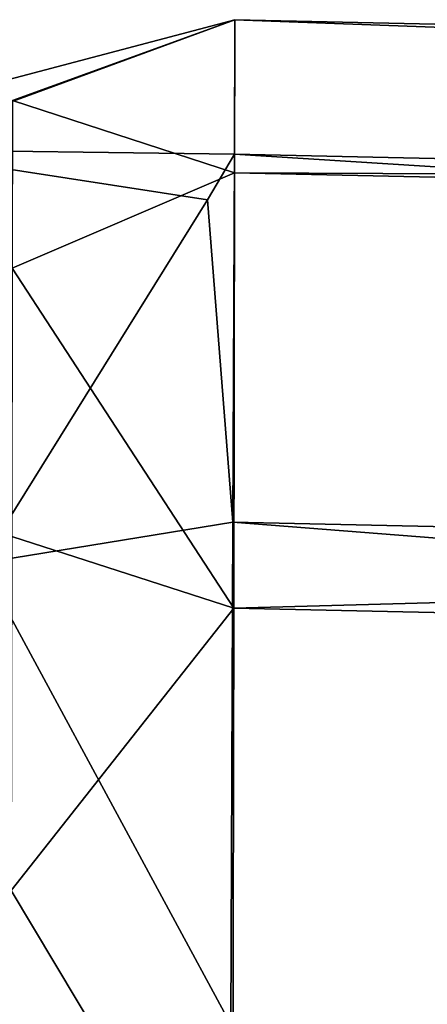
# Model space of a CAD drawing. Header units: inches. Extents: x 0 to 44.3, y -38.2 to 0.
# Tile 169 of 256: x 0.197 to 0.299, y -0.245 to -0.001. Entities that reach past the tile are written whole.
import ezdxf

# ---------------------------------------------------------------- set-up
doc = ezdxf.new("R2010")
doc.units = ezdxf.units.IN
doc.header["$LTSCALE"] = 0.03937
doc.header["$MEASUREMENT"] = 0
doc.layers.add('A-FURN-3-ST-BK', color=151, linetype='Continuous')

msp = doc.modelspace()

# ---------------------------------------------------------------- meshes
at = {"layer": 'A-FURN-3-ST-BK'}
mesh = msp.add_polyface(dxfattribs=at)
corners = [(4.64237, -0.67344, 33), (4.65644, -0.48262, 32.96194), (2.44771, -0.54817, 33), (2.45501, -0.35697, 32.96194), (0.25, -0.5005, 33), (0.25038, -0.3092, 32.96188), (2.46117, -0.19487, 32.85355), (0.25071, -0.14695, 32.85356), (2.4652, -0.08656, 32.69134), (0.25092, -0.03859, 32.69133), (2.46647, -0.04852, 32.5), (0.251, -0.0005, 32.5), (4.67622, -0.21275, 32.69134), (4.67886, -0.17478, 32.5), (4.66834, -0.32085, 32.85355), (4.67886, -0.17478, 5.25), (2.46647, -0.04852, 5.25), (0.251, -0.0005, 5.25), (4.67636, -0.20818, 5.125), (2.46515, -0.08199, 5.125), (0.25087, -0.034, 5.125), (2.46155, -0.17342, 5.03349), (0.2505, -0.1255, 5.03349), (2.45664, -0.29833, 5), (0.25, -0.2505, 5), (4.66953, -0.29943, 5.03349), (4.6602, -0.42408, 5), (2.31922, -4.1459, 5), (0.25, -4.10053, 5), (0.12558, -0.03366, 5.25), (0.12558, -0.03366, 32.5), (0.1957, -0.02064, 32.61741), (0.19496, -0.45915, 32.99211), (0.125, -0.5005, 32.96651), (0.19537, -0.21717, 32.9045), (0.19518, -0.33236, 32.96436), (0.19563, -0.06235, 32.72805), (0.19552, -0.12909, 32.82566), (0.125, -3.51247, 32.96651), (0.25, -3.51247, 33), (0.125, -0.2505, 5.03349), (0.18788, -0.13571, 5.03678), (0.16297, -0.03279, 5.16325), (0.24418, -0.04531, 5.1073), (0.09836, -0.12191, 5.09844), (2.34021, -3.55821, 33)]
mesh.append_faces([[corners[k] for k in face] for face in [(0, 1, 2), (2, 1, 3), (2, 3, 4), (4, 3, 5), (5, 3, 6), (5, 6, 7), (7, 6, 8), (7, 8, 9), (9, 8, 10), (9, 10, 11), (12, 13, 8), (8, 13, 10), (14, 12, 8, 6), (1, 14, 6, 3), (10, 15, 16), (10, 16, 11), (11, 16, 17), (15, 18, 16), (16, 18, 19), (16, 19, 17), (17, 19, 20), (20, 19, 21), (20, 21, 22), (22, 21, 23), (22, 23, 24), (18, 25, 21, 19), (25, 26, 21), (21, 26, 23), (26, 27, 23), (23, 28, 24), (29, 30, 17), (17, 30, 11), (9, 11, 31), (31, 11, 30), (32, 33, 4), (32, 4, 5), (7, 34, 5), (5, 34, 35), (5, 35, 32), (9, 36, 7), (7, 36, 37), (7, 37, 34), (36, 9, 31), (33, 38, 4), (4, 38, 39), (28, 40, 24), (22, 24, 41), (41, 24, 40), (42, 29, 17), (42, 17, 20), (42, 20, 43), (43, 20, 22), (43, 22, 41), (42, 43, 41, 44), (45, 0, 2), (39, 2, 4)]])

doc.saveas('drawing.dxf')
